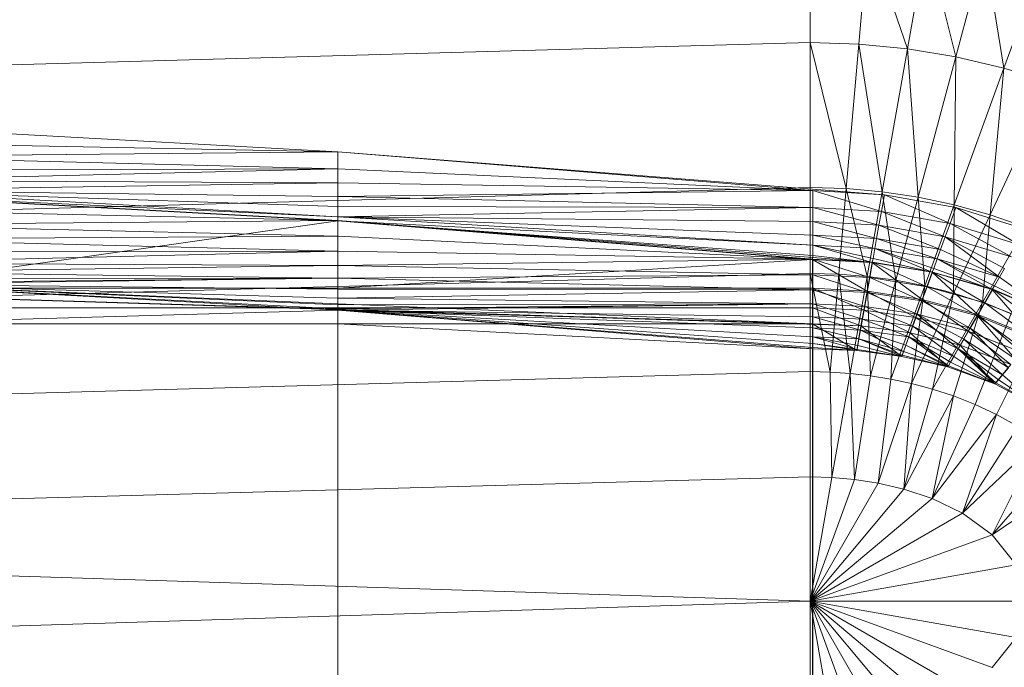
# Model space of a CAD drawing. Header units: metres. Extents: x 391.1 to 427.5, y 12.7 to 28.4.
# Tile 77 of 151: x 407.872 to 408.111, y 26.295 to 26.452. Entities that reach past the tile are written whole.
import ezdxf

# ---------------------------------------------------------------- set-up
doc = ezdxf.new("R2010")
doc.units = ezdxf.units.M
for name, color, linetype, lineweight in [('A-DETL-____-MBND', 7, 'Continuous', 18), ('A-DETL-GENF-OTLN', 7, 'Continuous', 18), ('A-GENM-____-OTLN', 7, 'Continuous', 18)]:
    doc.layers.add(name, color=color, linetype=linetype, lineweight=lineweight)

# ---------------------------------------------------------------- blocks, each defined once
blk = doc.blocks.new('Family - LONDR55-XX_ZZ-ARQ-CAA-M3D-Londres55-154724-04_ENLLUMENAT_P1')
at = {"layer": 'A-DETL-____-MBND', "color": 253, "true_color": 0xaaaaaa}
for p, q in [((0.08204, 0.7262), (0.06796, 0.21652)), ((0.11707, 0.7262), (0.10299, 0.21652)), ((0.12032, 0.7256), (0.13594, 0.21593)), ((0.12032, 0.7256), (0.13594, 0.21593)), ((0.12032, 0.7256), (0.13646, 0.2042)), ((0.13782, 0.7262), (0.12375, 0.21652)), ((0.16159, 0.7262), (0.14752, 0.21652)), ((0.18701, 0.7262), (0.17293, 0.21652)), ((0.18701, 0.7262), (0.20299, 0.21652)), ((0.21897, 0.7262), (0.20299, 0.21652)), ((0.08802, 0.44565), (0.09437, 0.33076)), ((0.09212, 0.44566), (0.09437, 0.33076)), ((0.09212, 0.44566), (0.09437, 0.33076)), ((0.09554, 0.44566), (0.09437, 0.33076)), ((0.09437, 0.33076), (0.09554, 0.44566)), ((0.09554, 0.44566), (0.09846, 0.33077)), ((0.09554, 0.44566), (0.09846, 0.33077)), ((0.09882, 0.44566), (0.09846, 0.33077)), ((0.09846, 0.33077), (0.09882, 0.44566)), ((0.09846, 0.33077), (0.10126, 0.44566)), ((0.09846, 0.33077), (0.10126, 0.44566)), ((0.10126, 0.44566), (0.10188, 0.33077)), ((0.10126, 0.44566), (0.10188, 0.33077)), ((0.10371, 0.44566), (0.10188, 0.33077)), ((0.10188, 0.33077), (0.10371, 0.44566)), ((0.10371, 0.44566), (0.10516, 0.33077)), ((0.10371, 0.44566), (0.11005, 0.33077)), ((0.10371, 0.44566), (0.1076, 0.33077)), ((0.10371, 0.44566), (0.10516, 0.33077)), ((0.10371, 0.44566), (0.11005, 0.33077)), ((0.10371, 0.44566), (0.1076, 0.33077)), ((0.10461, 0.44571), (0.11096, 0.33082)), ((0.10471, 0.44572), (0.11005, 0.33077)), ((0.10471, 0.44572), (0.11105, 0.33082)), ((0.10471, 0.44572), (0.11005, 0.33077)), ((0.10471, 0.44572), (0.11105, 0.33082)), ((0.10839, 0.44571), (0.11096, 0.33082)), ((0.10839, 0.44571), (0.11096, 0.33082)), ((0.11204, 0.44571), (0.11096, 0.33082)), ((0.11096, 0.33082), (0.11204, 0.44571)), ((0.12737, 0.44571), (0.11105, 0.33082)), ((0.11105, 0.33082), (0.12737, 0.44571)), ((0.11204, 0.44571), (0.11473, 0.33082)), ((0.11204, 0.44571), (0.11473, 0.33082)), ((0.11547, 0.44571), (0.11473, 0.33082)), ((0.11473, 0.33082), (0.11547, 0.44571)), ((0.11547, 0.44571), (0.11839, 0.33082)), ((0.11547, 0.44571), (0.11839, 0.33082)), ((0.11858, 0.44571), (0.11839, 0.33082)), ((0.11839, 0.33082), (0.11858, 0.44571)), ((0.11839, 0.33082), (0.12125, 0.44571)), ((0.11839, 0.33082), (0.12125, 0.44571)), ((0.12125, 0.44571), (0.12182, 0.33082)), ((0.12125, 0.44571), (0.12182, 0.33082)), ((0.12343, 0.44571), (0.12182, 0.33082)), ((0.12182, 0.33082), (0.12343, 0.44571)), ((0.12343, 0.44571), (0.12492, 0.33082)), ((0.12343, 0.44571), (0.12492, 0.33082)), ((0.12503, 0.44571), (0.12492, 0.33082)), ((0.12492, 0.33082), (0.12503, 0.44571)), ((0.12492, 0.33082), (0.12601, 0.44571)), ((0.12492, 0.33082), (0.12601, 0.44571)), ((0.12492, 0.33082), (0.12632, 0.44571)), ((0.12492, 0.33082), (0.12632, 0.44571)), ((0.12632, 0.44571), (0.13266, 0.33082)), ((0.12632, 0.44571), (0.1276, 0.33082)), ((0.12632, 0.44571), (0.12977, 0.33082)), ((0.12632, 0.44571), (0.1276, 0.33082)), ((0.12632, 0.44571), (0.13137, 0.33082)), ((0.12632, 0.44571), (0.12977, 0.33082)), ((0.12632, 0.44571), (0.13235, 0.33082)), ((0.12632, 0.44571), (0.13137, 0.33082)), ((0.12632, 0.44571), (0.13266, 0.33082)), ((0.12632, 0.44571), (0.13235, 0.33082)), ((0.12632, 0.44571), (0.13594, 0.21593)), ((0.12632, 0.44571), (0.13266, 0.33082)), ((0.12632, 0.44571), (0.13594, 0.21593)), ((0.12632, 0.44571), (0.13266, 0.33082)), ((0.12737, 0.44571), (0.12737, 0.33082)), ((0.12737, 0.44571), (0.12737, 0.33082)), ((0.13205, 0.44571), (0.13205, 0.33082)), ((0.13205, 0.44571), (0.13205, 0.33082)), ((0.13594, 0.44571), (0.13266, 0.33082)), ((0.13594, 0.44571), (0.13266, 0.33082)), ((0.13594, 0.44571), (0.13594, 0.33082)), ((0.13594, 0.44571), (0.13594, 0.33082)), ((0.13594, 0.33082), (0.13594, 0.44571)), ((0.13594, 0.44571), (0.13594, 0.33082)), ((0.09437, 0.33076), (0.09846, 0.33077)), ((0.09437, 0.33076), (0.09846, 0.33077)), ((0.09437, 0.33076), (0.10371, 0.21587)), ((0.09437, 0.33076), (0.10371, 0.21587)), ((0.09437, 0.33076), (0.10473, 0.19854)), ((0.09846, 0.33077), (0.10371, 0.21587)), ((0.09846, 0.33077), (0.10188, 0.33077)), ((0.09846, 0.33077), (0.10188, 0.33077)), ((0.09846, 0.33077), (0.10371, 0.21587)), ((0.10188, 0.33077), (0.10371, 0.21587)), ((0.10188, 0.33077), (0.10516, 0.33077)), ((0.10188, 0.33077), (0.10516, 0.33077)), ((0.10188, 0.33077), (0.10371, 0.21587)), ((0.10516, 0.33077), (0.10371, 0.21587)), ((0.10371, 0.21587), (0.10516, 0.33077)), ((0.1076, 0.33077), (0.10516, 0.33077)), ((0.10516, 0.33077), (0.10781, 0.21587)), ((0.10516, 0.33077), (0.1076, 0.33077)), ((0.10516, 0.33077), (0.10781, 0.21587)), ((0.11005, 0.33077), (0.1076, 0.33077)), ((0.1076, 0.33077), (0.10781, 0.21587)), ((0.1076, 0.33077), (0.11005, 0.33077)), ((0.1076, 0.33077), (0.10781, 0.21587)), ((0.11005, 0.33077), (0.10781, 0.21587)), ((0.10781, 0.21587), (0.11005, 0.33077)), ((0.11105, 0.33082), (0.11005, 0.33077)), ((0.11005, 0.33077), (0.11105, 0.33082)), ((0.11005, 0.33077), (0.11123, 0.21587)), ((0.11005, 0.33077), (0.11694, 0.21587)), ((0.11005, 0.33077), (0.11451, 0.21587)), ((0.11005, 0.33077), (0.11123, 0.21587)), ((0.11005, 0.33077), (0.11694, 0.21587)), ((0.11005, 0.33077), (0.11451, 0.21587)), ((0.11096, 0.33082), (0.11473, 0.33082)), ((0.11096, 0.33082), (0.11473, 0.33082)), ((0.11096, 0.33082), (0.1203, 0.21587)), ((0.11096, 0.33082), (0.1203, 0.21587)), ((0.11096, 0.33082), (0.12107, 0.20142)), ((0.11105, 0.33082), (0.11694, 0.21587)), ((0.11105, 0.33082), (0.1194, 0.21587)), ((0.11105, 0.33082), (0.11694, 0.21587)), ((0.11105, 0.33082), (0.12039, 0.21593)), ((0.11105, 0.33082), (0.1194, 0.21587)), ((0.11105, 0.33082), (0.12737, 0.33082)), ((0.11105, 0.33082), (0.12039, 0.21593)), ((0.11105, 0.33082), (0.12737, 0.33082)), ((0.11473, 0.33082), (0.1203, 0.21587)), ((0.11473, 0.33082), (0.11839, 0.33082)), ((0.11473, 0.33082), (0.11839, 0.33082)), ((0.11473, 0.33082), (0.1203, 0.21587)), ((0.11839, 0.33082), (0.1203, 0.21587)), ((0.11839, 0.33082), (0.12182, 0.33082)), ((0.11839, 0.33082), (0.1203, 0.21587)), ((0.11839, 0.33082), (0.12182, 0.33082)), ((0.12182, 0.33082), (0.1203, 0.21587)), ((0.1203, 0.21587), (0.12182, 0.33082)), ((0.12737, 0.33082), (0.12039, 0.21593)), ((0.12039, 0.21593), (0.12737, 0.33082)), ((0.12182, 0.33082), (0.12407, 0.21587)), ((0.12182, 0.33082), (0.12492, 0.33082)), ((0.12182, 0.33082), (0.12492, 0.33082)), ((0.12182, 0.33082), (0.12407, 0.21587)), ((0.12492, 0.33082), (0.12407, 0.21587)), ((0.12407, 0.21587), (0.12492, 0.33082)), ((0.12492, 0.33082), (0.12773, 0.21587)), ((0.12492, 0.33082), (0.1276, 0.33082)), ((0.12492, 0.33082), (0.1276, 0.33082)), ((0.12492, 0.33082), (0.12773, 0.21587)), ((0.12737, 0.33082), (0.12737, 0.21593)), ((0.12737, 0.33082), (0.13205, 0.33082)), ((0.12737, 0.33082), (0.13205, 0.33082)), ((0.12737, 0.33082), (0.12737, 0.21593)), ((0.1276, 0.33082), (0.12773, 0.21587)), ((0.12977, 0.33082), (0.1276, 0.33082)), ((0.1276, 0.33082), (0.12977, 0.33082)), ((0.1276, 0.33082), (0.12773, 0.21587)), ((0.12977, 0.33082), (0.12773, 0.21587)), ((0.12773, 0.21587), (0.12977, 0.33082)), ((0.13137, 0.33082), (0.12977, 0.33082)), ((0.12977, 0.33082), (0.13116, 0.21587)), ((0.12977, 0.33082), (0.13137, 0.33082)), ((0.12977, 0.33082), (0.13116, 0.21587)), ((0.13137, 0.33082), (0.13116, 0.21587)), ((0.13116, 0.21587), (0.13137, 0.33082)), ((0.13116, 0.21587), (0.13235, 0.33082)), ((0.13116, 0.21587), (0.13235, 0.33082)), ((0.13116, 0.21587), (0.13266, 0.33082)), ((0.13116, 0.21587), (0.13266, 0.33082)), ((0.13235, 0.33082), (0.13137, 0.33082)), ((0.13137, 0.33082), (0.13235, 0.33082)), ((0.13205, 0.33082), (0.13205, 0.21593)), ((0.13594, 0.33082), (0.13205, 0.33082)), ((0.13205, 0.33082), (0.13205, 0.21593)), ((0.13205, 0.33082), (0.13594, 0.33082)), ((0.13266, 0.33082), (0.13235, 0.33082)), ((0.13235, 0.33082), (0.13266, 0.33082)), ((0.13266, 0.33082), (0.142, 0.21587)), ((0.13594, 0.33082), (0.13266, 0.33082)), ((0.13266, 0.33082), (0.142, 0.21587)), ((0.13266, 0.33082), (0.13426, 0.21587)), ((0.13266, 0.33082), (0.13694, 0.21587)), ((0.13266, 0.33082), (0.13426, 0.21587)), ((0.13266, 0.33082), (0.13911, 0.21587)), ((0.13266, 0.33082), (0.13694, 0.21587)), ((0.13266, 0.33082), (0.14071, 0.21587)), ((0.13266, 0.33082), (0.13911, 0.21587)), ((0.13266, 0.33082), (0.14169, 0.21587)), ((0.13266, 0.33082), (0.14071, 0.21587)), ((0.13266, 0.33082), (0.142, 0.21587)), ((0.13266, 0.33082), (0.14169, 0.21587)), ((0.13266, 0.33082), (0.13594, 0.21593)), ((0.13266, 0.33082), (0.13594, 0.21593)), ((0.13594, 0.33082), (0.142, 0.21587)), ((0.13594, 0.21593), (0.13594, 0.33082)), ((0.142, 0.21587), (0.13594, 0.33082)), ((0.13594, 0.33082), (0.13594, 0.21593)), ((0.13594, 0.33082), (0.27003, 0.33082)), ((0.13594, 0.33082), (0.142, 0.21587)), ((0.13594, 0.33082), (0.13594, 0.21593)), ((0.142, 0.21587), (0.13594, 0.33082)), ((0.13594, 0.33082), (0.27003, 0.33082)), ((0.13594, 0.21593), (0.13594, 0.33082)), ((0.13594, 0.33082), (0.27003, 0.33082)), ((0.13594, 0.33082), (0.13594, 0.21593)), ((0.13594, 0.33082), (0.27003, 0.33082)), ((0.06796, 0.21652), (0.04107, 0.21652)), ((0.06796, 0.21652), (0.06834, 0.20474)), ((0.06796, 0.21652), (0.10325, 0.20779)), ((0.10299, 0.21652), (0.06796, 0.21652)), ((0.10299, 0.21652), (0.10325, 0.20779)), ((0.12375, 0.21652), (0.10299, 0.21652)), ((0.10371, 0.21587), (0.10473, 0.19854)), ((0.10371, 0.21587), (0.10876, 0.19926)), ((0.10371, 0.21587), (0.10473, 0.19854)), ((0.10371, 0.21587), (0.10781, 0.21587)), ((0.10371, 0.21587), (0.10781, 0.21587)), ((0.10371, 0.21587), (0.10876, 0.19926)), ((0.10781, 0.21587), (0.10876, 0.19926)), ((0.10781, 0.21587), (0.11213, 0.19985)), ((0.10781, 0.21587), (0.10876, 0.19926)), ((0.10781, 0.21587), (0.11123, 0.21587)), ((0.10781, 0.21587), (0.11123, 0.21587)), ((0.10781, 0.21587), (0.11213, 0.19985)), ((0.11123, 0.21587), (0.11213, 0.19985)), ((0.11451, 0.21587), (0.11123, 0.21587)), ((0.11123, 0.21587), (0.11536, 0.20042)), ((0.11123, 0.21587), (0.11213, 0.19985)), ((0.11123, 0.21587), (0.11451, 0.21587)), ((0.11123, 0.21587), (0.11536, 0.20042)), ((0.11694, 0.21587), (0.11451, 0.21587)), ((0.11451, 0.21587), (0.11536, 0.20042)), ((0.11451, 0.21587), (0.11776, 0.20085)), ((0.11451, 0.21587), (0.11536, 0.20042)), ((0.11451, 0.21587), (0.11694, 0.21587)), ((0.11451, 0.21587), (0.11776, 0.20085)), ((0.1194, 0.21587), (0.11694, 0.21587)), ((0.11694, 0.21587), (0.11776, 0.20085)), ((0.11694, 0.21587), (0.12018, 0.20127)), ((0.11694, 0.21587), (0.11776, 0.20085)), ((0.11694, 0.21587), (0.1194, 0.21587)), ((0.11694, 0.21587), (0.12115, 0.2015)), ((0.11694, 0.21587), (0.12115, 0.2015)), ((0.11694, 0.21587), (0.12018, 0.20127)), ((0.12039, 0.21593), (0.1194, 0.21587)), ((0.1194, 0.21587), (0.12039, 0.21593)), ((0.1194, 0.21587), (0.12115, 0.2015)), ((0.1194, 0.21587), (0.12115, 0.2015)), ((0.1203, 0.21587), (0.12107, 0.20142)), ((0.1203, 0.21587), (0.12478, 0.20208)), ((0.1203, 0.21587), (0.12107, 0.20142)), ((0.1203, 0.21587), (0.12407, 0.21587)), ((0.1203, 0.21587), (0.12407, 0.21587)), ((0.1203, 0.21587), (0.12478, 0.20208)), ((0.12039, 0.21593), (0.12115, 0.2015)), ((0.12039, 0.21593), (0.12802, 0.20271)), ((0.12039, 0.21593), (0.12115, 0.2015)), ((0.12039, 0.21593), (0.12737, 0.21593)), ((0.12039, 0.21593), (0.12737, 0.21593)), ((0.12039, 0.21593), (0.12802, 0.20271)), ((0.12375, 0.21652), (0.12393, 0.2096)), ((0.12375, 0.21652), (0.14762, 0.21167)), ((0.14752, 0.21652), (0.12375, 0.21652)), ((0.12407, 0.21587), (0.12478, 0.20208)), ((0.12407, 0.21587), (0.12838, 0.20272)), ((0.12407, 0.21587), (0.12478, 0.20208)), ((0.12407, 0.21587), (0.12773, 0.21587)), ((0.12407, 0.21587), (0.12773, 0.21587)), ((0.12407, 0.21587), (0.12838, 0.20272)), ((0.12737, 0.21593), (0.12802, 0.20271)), ((0.12737, 0.21593), (0.13205, 0.21593)), ((0.12737, 0.21593), (0.13262, 0.20352)), ((0.12737, 0.21593), (0.12802, 0.20271)), ((0.12737, 0.21593), (0.13205, 0.21593)), ((0.12737, 0.21593), (0.13262, 0.20352)), ((0.12773, 0.21587), (0.12838, 0.20272)), ((0.12773, 0.21587), (0.13176, 0.20331)), ((0.12773, 0.21587), (0.12838, 0.20272)), ((0.12773, 0.21587), (0.13116, 0.21587)), ((0.12773, 0.21587), (0.13116, 0.21587)), ((0.12773, 0.21587), (0.13176, 0.20331)), ((0.13116, 0.21587), (0.13176, 0.20331)), ((0.13116, 0.21587), (0.13482, 0.20385)), ((0.13116, 0.21587), (0.13176, 0.20331)), ((0.13116, 0.21587), (0.13426, 0.21587)), ((0.13116, 0.21587), (0.13426, 0.21587)), ((0.13116, 0.21587), (0.13482, 0.20385)), ((0.13205, 0.21593), (0.13262, 0.20352)), ((0.13594, 0.21593), (0.13205, 0.21593)), ((0.13205, 0.21593), (0.13646, 0.2042)), ((0.13205, 0.21593), (0.13262, 0.20352)), ((0.13205, 0.21593), (0.13594, 0.21593)), ((0.13205, 0.21593), (0.13646, 0.2042)), ((0.13426, 0.21587), (0.13482, 0.20385)), ((0.13694, 0.21587), (0.13426, 0.21587)), ((0.13426, 0.21587), (0.13745, 0.20431)), ((0.13426, 0.21587), (0.13482, 0.20385)), ((0.13426, 0.21587), (0.13694, 0.21587)), ((0.13426, 0.21587), (0.13745, 0.20431)), ((0.142, 0.21587), (0.13594, 0.21593)), ((0.13594, 0.21593), (0.13646, 0.2042)), ((0.142, 0.21587), (0.13594, 0.21593)), ((0.13594, 0.21593), (0.14244, 0.20519)), ((0.13594, 0.21593), (0.13646, 0.2042)), ((0.13594, 0.21593), (0.142, 0.21587)), ((0.13594, 0.21593), (0.14244, 0.20519)), ((0.13594, 0.21593), (0.13646, 0.2042)), ((0.27003, 0.21593), (0.13594, 0.21593)), ((0.13594, 0.21593), (0.27003, 0.21593)), ((0.13594, 0.21593), (0.13646, 0.2042)), ((0.13911, 0.21587), (0.13694, 0.21587)), ((0.13694, 0.21587), (0.13745, 0.20431)), ((0.13694, 0.21587), (0.13959, 0.20469)), ((0.13694, 0.21587), (0.13745, 0.20431)), ((0.13694, 0.21587), (0.13911, 0.21587)), ((0.13694, 0.21587), (0.13959, 0.20469)), ((0.14071, 0.21587), (0.13911, 0.21587)), ((0.13911, 0.21587), (0.13959, 0.20469)), ((0.13911, 0.21587), (0.14117, 0.20497)), ((0.13911, 0.21587), (0.13959, 0.20469)), ((0.13911, 0.21587), (0.14071, 0.21587)), ((0.13911, 0.21587), (0.14213, 0.20514)), ((0.13911, 0.21587), (0.14213, 0.20514)), ((0.13911, 0.21587), (0.14117, 0.20497)), ((0.14169, 0.21587), (0.14071, 0.21587)), ((0.14071, 0.21587), (0.14213, 0.20514)), ((0.14071, 0.21587), (0.14169, 0.21587)), ((0.14071, 0.21587), (0.14244, 0.20519)), ((0.14071, 0.21587), (0.14244, 0.20519)), ((0.14071, 0.21587), (0.14213, 0.20514)), ((0.142, 0.21587), (0.14169, 0.21587)), ((0.14169, 0.21587), (0.14244, 0.20519)), ((0.14169, 0.21587), (0.142, 0.21587)), ((0.14169, 0.21587), (0.14244, 0.20519)), ((0.142, 0.21587), (0.14244, 0.20519)), ((0.142, 0.21587), (0.14244, 0.20519)), ((0.142, 0.21587), (0.26396, 0.21587)), ((0.142, 0.21587), (0.14244, 0.20519)), ((0.142, 0.21587), (0.14244, 0.20519)), ((0.142, 0.21587), (0.26396, 0.21587)), ((0.14752, 0.21652), (0.14762, 0.21167)), ((0.14752, 0.21652), (0.17293, 0.21652)), ((0.17293, 0.21652), (0.17309, 0.21124)), ((0.17293, 0.21652), (0.20299, 0.21652)), ((0.20299, 0.21652), (0.17309, 0.21124)), ((0.20299, 0.21652), (0.17357, 0.20581)), ((0.20299, 0.21652), (0.17447, 0.20005)), ((0.20299, 0.21652), (0.17593, 0.19381)), ((0.20299, 0.21652), (0.17822, 0.18699)), ((0.20299, 0.21652), (0.18172, 0.17968)), ((0.20299, 0.21652), (0.18695, 0.17244)), ((0.20299, 0.21652), (0.1942, 0.16667)), ((0.20299, 0.21652), (0.20299, 0.16439)), ((0.20299, 0.21652), (0.21178, 0.16667)), ((0.20299, 0.21652), (0.21904, 0.17244)), ((0.23305, 0.21652), (0.20299, 0.21652)), ((0.20299, 0.21652), (0.22426, 0.17968)), ((0.20299, 0.21652), (0.22776, 0.18699)), ((0.20299, 0.21652), (0.23005, 0.19381)), ((0.20299, 0.21652), (0.23151, 0.20005)), ((0.20299, 0.21652), (0.23241, 0.20581)), ((0.20299, 0.21652), (0.2329, 0.21124)), ((0.14762, 0.21167), (0.12393, 0.2096)), ((0.14762, 0.21167), (0.14795, 0.20681)), ((0.14762, 0.21167), (0.17309, 0.21124)), ((0.17309, 0.21124), (0.14795, 0.20681)), ((0.17309, 0.21124), (0.17357, 0.20581)), ((0.10325, 0.20779), (0.06834, 0.20474)), ((0.12393, 0.2096), (0.10325, 0.20779)), ((0.10325, 0.20779), (0.10402, 0.19907)), ((0.10325, 0.20779), (0.12449, 0.20268)), ((0.12393, 0.2096), (0.12449, 0.20268)), ((0.12393, 0.2096), (0.14795, 0.20681)), ((0.14795, 0.20681), (0.12449, 0.20268)), ((0.14244, 0.20519), (0.13646, 0.2042)), ((0.13646, 0.2042), (0.14244, 0.20519)), ((0.14117, 0.20497), (0.13959, 0.20469)), ((0.13959, 0.20469), (0.14117, 0.20497)), ((0.14213, 0.20514), (0.14117, 0.20497)), ((0.14117, 0.20497), (0.14213, 0.20514)), ((0.14117, 0.20497), (0.14382, 0.19434)), ((0.14117, 0.20497), (0.14382, 0.19434)), ((0.14244, 0.20519), (0.14213, 0.20514)), ((0.14213, 0.20514), (0.14244, 0.20519)), ((0.14213, 0.20514), (0.14382, 0.19434)), ((0.14213, 0.20514), (0.14382, 0.19434)), ((0.14382, 0.19434), (0.14244, 0.20519)), ((0.14244, 0.20519), (0.14382, 0.19434)), ((0.14244, 0.20519), (0.14382, 0.19434)), ((0.14244, 0.20519), (0.14382, 0.19434)), ((0.14795, 0.20681), (0.14851, 0.20192)), ((0.14795, 0.20681), (0.17357, 0.20581)), ((0.17357, 0.20581), (0.14851, 0.20192)), ((0.17357, 0.20581), (0.17447, 0.20005)), ((0.06834, 0.20474), (0.04155, 0.20239)), ((0.06834, 0.20474), (0.06948, 0.19298)), ((0.06834, 0.20474), (0.10402, 0.19907)), ((0.12449, 0.20268), (0.10402, 0.19907)), ((0.12802, 0.20271), (0.12115, 0.2015)), ((0.12115, 0.2015), (0.12802, 0.20271)), ((0.12449, 0.20268), (0.12543, 0.19574)), ((0.12449, 0.20268), (0.14851, 0.20192)), ((0.12838, 0.20272), (0.12478, 0.20208)), ((0.12478, 0.20208), (0.12838, 0.20272)), ((0.13262, 0.20352), (0.12802, 0.20271)), ((0.12802, 0.20271), (0.13262, 0.20352)), ((0.12802, 0.20271), (0.13006, 0.18939)), ((0.12802, 0.20271), (0.13445, 0.19099)), ((0.12802, 0.20271), (0.13006, 0.18939)), ((0.12802, 0.20271), (0.13445, 0.19099)), ((0.13176, 0.20331), (0.12838, 0.20272)), ((0.12838, 0.20272), (0.13176, 0.20331)), ((0.12838, 0.20272), (0.13041, 0.18945)), ((0.12838, 0.20272), (0.13363, 0.19063)), ((0.12838, 0.20272), (0.13041, 0.18945)), ((0.12838, 0.20272), (0.13363, 0.19063)), ((0.13482, 0.20385), (0.13176, 0.20331)), ((0.13176, 0.20331), (0.13482, 0.20385)), ((0.13176, 0.20331), (0.13363, 0.19063)), ((0.13176, 0.20331), (0.13655, 0.19169)), ((0.13176, 0.20331), (0.13363, 0.19063)), ((0.13176, 0.20331), (0.13655, 0.19169)), ((0.13646, 0.2042), (0.13262, 0.20352)), ((0.13262, 0.20352), (0.13646, 0.2042)), ((0.13262, 0.20352), (0.13445, 0.19099)), ((0.13262, 0.20352), (0.1381, 0.19232)), ((0.13262, 0.20352), (0.13445, 0.19099)), ((0.13262, 0.20352), (0.1381, 0.19232)), ((0.13745, 0.20431), (0.13482, 0.20385)), ((0.13482, 0.20385), (0.13745, 0.20431)), ((0.13482, 0.20385), (0.13655, 0.19169)), ((0.13482, 0.20385), (0.13906, 0.1926)), ((0.13482, 0.20385), (0.13655, 0.19169)), ((0.13482, 0.20385), (0.13906, 0.1926)), ((0.13646, 0.2042), (0.14382, 0.19434)), ((0.13646, 0.2042), (0.1381, 0.19232)), ((0.13646, 0.2042), (0.14382, 0.19434)), ((0.13646, 0.2042), (0.1381, 0.19232)), ((0.13646, 0.2042), (0.1381, 0.19232)), ((0.13959, 0.20469), (0.13745, 0.20431)), ((0.13745, 0.20431), (0.13959, 0.20469)), ((0.13745, 0.20431), (0.13906, 0.1926)), ((0.13745, 0.20431), (0.1411, 0.19335)), ((0.13745, 0.20431), (0.13906, 0.1926)), ((0.13745, 0.20431), (0.14261, 0.19389)), ((0.13745, 0.20431), (0.14261, 0.19389)), ((0.13745, 0.20431), (0.1411, 0.19335)), ((0.13959, 0.20469), (0.14261, 0.19389)), ((0.13959, 0.20469), (0.14382, 0.19434)), ((0.13959, 0.20469), (0.14353, 0.19423)), ((0.13959, 0.20469), (0.14261, 0.19389)), ((0.13959, 0.20469), (0.14382, 0.19434)), ((0.13959, 0.20469), (0.14353, 0.19423)), ((0.04155, 0.20239), (0.06948, 0.19298)), ((0.11536, 0.20042), (0.11213, 0.19985)), ((0.11213, 0.19985), (0.11536, 0.20042)), ((0.11776, 0.20085), (0.11536, 0.20042)), ((0.11536, 0.20042), (0.11776, 0.20085)), ((0.11536, 0.20042), (0.11798, 0.18494)), ((0.11536, 0.20042), (0.12027, 0.18577)), ((0.11536, 0.20042), (0.12027, 0.18577)), ((0.11536, 0.20042), (0.11798, 0.18494)), ((0.12018, 0.20127), (0.11776, 0.20085)), ((0.11776, 0.20085), (0.12018, 0.20127)), ((0.11776, 0.20085), (0.12027, 0.18577)), ((0.11776, 0.20085), (0.1235, 0.187)), ((0.11776, 0.20085), (0.12258, 0.18661)), ((0.11776, 0.20085), (0.12027, 0.18577)), ((0.11776, 0.20085), (0.1235, 0.187)), ((0.11776, 0.20085), (0.12258, 0.18661)), ((0.12115, 0.2015), (0.12018, 0.20127)), ((0.12018, 0.20127), (0.12115, 0.2015)), ((0.12018, 0.20127), (0.1235, 0.187)), ((0.12018, 0.20127), (0.1235, 0.187)), ((0.12478, 0.20208), (0.12107, 0.20142)), ((0.12107, 0.20142), (0.12478, 0.20208)), ((0.12107, 0.20142), (0.12697, 0.1882)), ((0.12107, 0.20142), (0.12343, 0.18691)), ((0.12107, 0.20142), (0.12697, 0.1882)), ((0.12115, 0.2015), (0.1235, 0.187)), ((0.12115, 0.2015), (0.13006, 0.18939)), ((0.12115, 0.2015), (0.1235, 0.187)), ((0.12115, 0.2015), (0.13006, 0.18939)), ((0.12478, 0.20208), (0.12697, 0.1882)), ((0.12478, 0.20208), (0.13041, 0.18945)), ((0.12478, 0.20208), (0.12697, 0.1882)), ((0.12478, 0.20208), (0.13041, 0.18945)), ((0.14851, 0.20192), (0.12543, 0.19574)), ((0.14851, 0.20192), (0.14931, 0.19698)), ((0.10402, 0.19907), (0.06948, 0.19298)), ((0.10402, 0.19907), (0.10532, 0.19035)), ((0.10402, 0.19907), (0.12543, 0.19574)), ((0.10876, 0.19926), (0.10473, 0.19854)), ((0.10473, 0.19854), (0.10876, 0.19926)), ((0.10473, 0.19854), (0.11169, 0.18265)), ((0.10473, 0.19854), (0.10784, 0.18124)), ((0.10473, 0.19854), (0.11169, 0.18265)), ((0.11213, 0.19985), (0.10876, 0.19926)), ((0.10876, 0.19926), (0.11213, 0.19985)), ((0.10876, 0.19926), (0.11169, 0.18265)), ((0.10876, 0.19926), (0.1149, 0.18381)), ((0.10876, 0.19926), (0.11169, 0.18265)), ((0.10876, 0.19926), (0.1149, 0.18381)), ((0.11213, 0.19985), (0.1149, 0.18381)), ((0.11213, 0.19985), (0.11798, 0.18494)), ((0.11213, 0.19985), (0.1149, 0.18381)), ((0.11213, 0.19985), (0.11798, 0.18494)), ((0.14931, 0.19698), (0.17447, 0.20005)), ((0.17447, 0.20005), (0.15037, 0.19198)), ((0.17447, 0.20005), (0.17593, 0.19381)), ((0.12543, 0.19574), (0.10532, 0.19035)), ((0.12543, 0.19574), (0.14931, 0.19698)), ((0.12543, 0.19574), (0.12677, 0.18878)), ((0.14931, 0.19698), (0.12677, 0.18878)), ((0.14931, 0.19698), (0.15037, 0.19198)), ((0.06948, 0.19298), (0.04299, 0.1883)), ((0.06948, 0.19298), (0.0714, 0.18126)), ((0.06948, 0.19298), (0.10532, 0.19035)), ((0.14382, 0.19434), (0.1381, 0.19232)), ((0.1381, 0.19232), (0.14382, 0.19434)), ((0.1411, 0.19335), (0.13906, 0.1926)), ((0.13906, 0.1926), (0.1411, 0.19335)), ((0.14261, 0.19389), (0.1411, 0.19335)), ((0.1411, 0.19335), (0.14261, 0.19389)), ((0.1411, 0.19335), (0.14611, 0.18303)), ((0.1411, 0.19335), (0.14638, 0.18319)), ((0.1411, 0.19335), (0.14638, 0.18319)), ((0.1411, 0.19335), (0.14611, 0.18303)), ((0.14353, 0.19423), (0.14261, 0.19389)), ((0.14261, 0.19389), (0.14353, 0.19423)), ((0.14261, 0.19389), (0.14638, 0.18319)), ((0.14261, 0.19389), (0.14638, 0.18319)), ((0.14382, 0.19434), (0.14353, 0.19423)), ((0.14353, 0.19423), (0.14382, 0.19434)), ((0.14353, 0.19423), (0.14638, 0.18319)), ((0.14353, 0.19423), (0.14638, 0.18319)), ((0.14638, 0.18319), (0.14382, 0.19434)), ((0.14382, 0.19434), (0.14638, 0.18319)), ((0.14382, 0.19434), (0.14638, 0.18319)), ((0.14382, 0.19434), (0.14638, 0.18319)), ((0.15037, 0.19198), (0.17593, 0.19381)), ((0.17593, 0.19381), (0.15172, 0.18692)), ((0.17593, 0.19381), (0.15339, 0.18179)), ((0.17593, 0.19381), (0.17822, 0.18699)), ((0.12677, 0.18878), (0.15037, 0.19198)), ((0.15037, 0.19198), (0.12854, 0.1818)), ((0.13445, 0.19099), (0.13006, 0.18939)), ((0.13006, 0.18939), (0.13445, 0.19099)), ((0.13363, 0.19063), (0.13041, 0.18945)), ((0.13041, 0.18945), (0.13363, 0.19063)), ((0.13655, 0.19169), (0.13363, 0.19063)), ((0.13363, 0.19063), (0.13655, 0.19169)), ((0.13363, 0.19063), (0.13699, 0.17777)), ((0.13363, 0.19063), (0.14199, 0.18066)), ((0.13363, 0.19063), (0.13967, 0.17932)), ((0.13363, 0.19063), (0.13699, 0.17777)), ((0.13363, 0.19063), (0.14199, 0.18066)), ((0.13363, 0.19063), (0.13967, 0.17932)), ((0.1381, 0.19232), (0.13445, 0.19099)), ((0.13445, 0.19099), (0.1381, 0.19232)), ((0.13445, 0.19099), (0.13773, 0.17826)), ((0.13445, 0.19099), (0.1411, 0.18021)), ((0.13445, 0.19099), (0.13773, 0.17826)), ((0.13445, 0.19099), (0.1411, 0.18021)), ((0.13906, 0.1926), (0.13655, 0.19169)), ((0.13655, 0.19169), (0.13906, 0.1926)), ((0.13655, 0.19169), (0.14199, 0.18066)), ((0.13655, 0.19169), (0.14387, 0.18174)), ((0.13655, 0.19169), (0.14387, 0.18174)), ((0.13655, 0.19169), (0.14199, 0.18066)), ((0.1381, 0.19232), (0.14638, 0.18319)), ((0.1381, 0.19232), (0.1411, 0.18021)), ((0.1381, 0.19232), (0.14638, 0.18319)), ((0.1381, 0.19232), (0.1411, 0.18021)), ((0.1381, 0.19232), (0.1411, 0.18021)), ((0.13906, 0.1926), (0.14387, 0.18174)), ((0.13906, 0.1926), (0.14611, 0.18303)), ((0.13906, 0.1926), (0.14526, 0.18254)), ((0.13906, 0.1926), (0.14387, 0.18174)), ((0.13906, 0.1926), (0.14611, 0.18303)), ((0.13906, 0.1926), (0.14526, 0.18254)), ((0.15037, 0.19198), (0.15172, 0.18692)), ((0.04299, 0.1883), (0.0714, 0.18126)), ((0.10532, 0.19035), (0.0714, 0.18126)), ((0.10532, 0.19035), (0.10716, 0.18164)), ((0.10532, 0.19035), (0.12677, 0.18878)), ((0.12677, 0.18878), (0.10716, 0.18164)), ((0.12697, 0.1882), (0.12343, 0.18691)), ((0.12343, 0.18691), (0.12697, 0.1882)), ((0.13006, 0.18939), (0.1235, 0.187)), ((0.1235, 0.187), (0.13006, 0.18939)), ((0.12677, 0.18878), (0.12854, 0.1818)), ((0.13041, 0.18945), (0.12697, 0.1882)), ((0.12697, 0.1882), (0.13041, 0.18945)), ((0.12697, 0.1882), (0.13085, 0.17422)), ((0.12697, 0.1882), (0.13402, 0.17605)), ((0.12697, 0.1882), (0.13402, 0.17605)), ((0.12697, 0.1882), (0.13085, 0.17422)), ((0.13006, 0.18939), (0.13368, 0.17592)), ((0.13006, 0.18939), (0.13773, 0.17826)), ((0.13006, 0.18939), (0.13368, 0.17592)), ((0.13006, 0.18939), (0.13773, 0.17826)), ((0.13041, 0.18945), (0.13402, 0.17605)), ((0.13041, 0.18945), (0.13699, 0.17777)), ((0.13041, 0.18945), (0.13699, 0.17777)), ((0.13041, 0.18945), (0.13402, 0.17605)), ((0.12258, 0.18661), (0.12027, 0.18577)), ((0.12027, 0.18577), (0.12258, 0.18661)), ((0.1235, 0.187), (0.12258, 0.18661)), ((0.12258, 0.18661), (0.1235, 0.187)), ((0.12258, 0.18661), (0.12764, 0.17243)), ((0.12258, 0.18661), (0.12764, 0.17243)), ((0.12343, 0.18691), (0.13085, 0.17422)), ((0.12343, 0.18691), (0.13085, 0.17422)), ((0.12343, 0.18691), (0.12758, 0.17234)), ((0.1235, 0.187), (0.12764, 0.17243)), ((0.1235, 0.187), (0.13368, 0.17592)), ((0.1235, 0.187), (0.12764, 0.17243)), ((0.1235, 0.187), (0.13368, 0.17592)), ((0.12854, 0.1818), (0.15172, 0.18692)), ((0.15172, 0.18692), (0.13077, 0.17482)), ((0.15172, 0.18692), (0.15339, 0.18179)), ((0.15339, 0.18179), (0.17822, 0.18699)), ((0.17822, 0.18699), (0.15543, 0.17661)), ((0.17822, 0.18699), (0.15787, 0.1714)), ((0.17822, 0.18699), (0.18172, 0.17968)), ((0.1149, 0.18381), (0.11169, 0.18265)), ((0.11169, 0.18265), (0.1149, 0.18381)), ((0.11798, 0.18494), (0.1149, 0.18381)), ((0.1149, 0.18381), (0.11798, 0.18494)), ((0.1149, 0.18381), (0.11972, 0.1678)), ((0.1149, 0.18381), (0.12467, 0.17066)), ((0.1149, 0.18381), (0.12256, 0.16944)), ((0.1149, 0.18381), (0.11972, 0.1678)), ((0.1149, 0.18381), (0.12467, 0.17066)), ((0.1149, 0.18381), (0.12256, 0.16944)), ((0.12027, 0.18577), (0.11798, 0.18494)), ((0.11798, 0.18494), (0.12027, 0.18577)), ((0.11798, 0.18494), (0.12467, 0.17066)), ((0.11798, 0.18494), (0.12467, 0.17066)), ((0.12027, 0.18577), (0.12467, 0.17066)), ((0.12027, 0.18577), (0.12764, 0.17243)), ((0.12027, 0.18577), (0.1268, 0.17189)), ((0.12027, 0.18577), (0.12467, 0.17066)), ((0.12027, 0.18577), (0.12764, 0.17243)), ((0.12027, 0.18577), (0.1268, 0.17189)), ((0.0714, 0.18126), (0.04539, 0.17429)), ((0.0714, 0.18126), (0.10716, 0.18164)), ((0.0714, 0.18126), (0.07412, 0.16961)), ((0.10716, 0.18164), (0.07412, 0.16961)), ((0.10716, 0.18164), (0.12854, 0.1818)), ((0.10716, 0.18164), (0.10958, 0.17296)), ((0.11169, 0.18265), (0.10784, 0.18124)), ((0.10784, 0.18124), (0.11169, 0.18265)), ((0.10784, 0.18124), (0.11676, 0.16609)), ((0.10784, 0.18124), (0.11676, 0.16609)), ((0.10784, 0.18124), (0.11322, 0.16404)), ((0.12854, 0.1818), (0.10958, 0.17296)), ((0.11169, 0.18265), (0.11676, 0.16609)), ((0.11169, 0.18265), (0.11972, 0.1678)), ((0.11169, 0.18265), (0.11972, 0.1678)), ((0.11169, 0.18265), (0.11676, 0.16609)), ((0.12854, 0.1818), (0.13077, 0.17482)), ((0.13077, 0.17482), (0.15339, 0.18179)), ((0.14638, 0.18319), (0.1411, 0.18021)), ((0.1411, 0.18021), (0.14638, 0.18319)), ((0.14387, 0.18174), (0.14199, 0.18066)), ((0.14199, 0.18066), (0.14387, 0.18174)), ((0.14526, 0.18254), (0.14387, 0.18174)), ((0.14387, 0.18174), (0.14526, 0.18254)), ((0.14387, 0.18174), (0.15046, 0.1718)), ((0.14387, 0.18174), (0.15046, 0.1718)), ((0.14611, 0.18303), (0.14526, 0.18254)), ((0.14526, 0.18254), (0.14611, 0.18303)), ((0.14526, 0.18254), (0.15046, 0.1718)), ((0.14526, 0.18254), (0.15046, 0.1718)), ((0.14638, 0.18319), (0.14611, 0.18303)), ((0.14611, 0.18303), (0.14638, 0.18319)), ((0.14611, 0.18303), (0.15046, 0.1718)), ((0.14611, 0.18303), (0.15046, 0.1718)), ((0.15046, 0.1718), (0.14638, 0.18319)), ((0.14638, 0.18319), (0.15046, 0.1718)), ((0.14638, 0.18319), (0.15046, 0.1718)), ((0.14638, 0.18319), (0.15046, 0.1718)), ((0.15339, 0.18179), (0.15543, 0.17661)), ((0.13967, 0.17932), (0.13699, 0.17777)), ((0.13699, 0.17777), (0.13967, 0.17932)), ((0.1411, 0.18021), (0.13773, 0.17826)), ((0.13773, 0.17826), (0.1411, 0.18021)), ((0.14199, 0.18066), (0.13967, 0.17932)), ((0.13967, 0.17932), (0.14199, 0.18066)), ((0.13967, 0.17932), (0.14658, 0.16855)), ((0.13967, 0.17932), (0.14825, 0.16994)), ((0.13967, 0.17932), (0.14825, 0.16994)), ((0.13967, 0.17932), (0.14658, 0.16855)), ((0.1411, 0.18021), (0.15046, 0.1718)), ((0.1411, 0.18021), (0.14578, 0.16795)), ((0.1411, 0.18021), (0.15046, 0.1718)), ((0.1411, 0.18021), (0.14578, 0.16795)), ((0.1411, 0.18021), (0.14578, 0.16795)), ((0.14199, 0.18066), (0.14825, 0.16994)), ((0.14199, 0.18066), (0.15046, 0.1718)), ((0.14199, 0.18066), (0.14947, 0.17097)), ((0.14199, 0.18066), (0.14825, 0.16994)), ((0.14199, 0.18066), (0.15022, 0.1716)), ((0.14199, 0.18066), (0.14947, 0.17097)), ((0.14199, 0.18066), (0.15046, 0.1718)), ((0.14199, 0.18066), (0.15022, 0.1716)), ((0.15787, 0.1714), (0.18172, 0.17968)), ((0.18172, 0.17968), (0.16078, 0.16621)), ((0.18172, 0.17968), (0.16419, 0.1611)), ((0.18172, 0.17968), (0.18695, 0.17244)), ((0.13349, 0.16785), (0.15543, 0.17661)), ((0.13773, 0.17826), (0.13368, 0.17592)), ((0.13368, 0.17592), (0.13773, 0.17826)), ((0.13699, 0.17777), (0.13402, 0.17605)), ((0.13402, 0.17605), (0.13699, 0.17777)), ((0.13699, 0.17777), (0.14453, 0.16682)), ((0.13699, 0.17777), (0.14658, 0.16855)), ((0.13699, 0.17777), (0.14658, 0.16855)), ((0.13699, 0.17777), (0.14453, 0.16682)), ((0.13773, 0.17826), (0.1428, 0.16545)), ((0.13773, 0.17826), (0.14578, 0.16795)), ((0.13773, 0.17826), (0.14578, 0.16795)), ((0.13773, 0.17826), (0.1428, 0.16545)), ((0.15543, 0.17661), (0.15787, 0.1714)), ((0.04539, 0.17429), (0.07412, 0.16961)), ((0.10958, 0.17296), (0.13077, 0.17482)), ((0.13077, 0.17482), (0.11259, 0.16433)), ((0.13085, 0.17422), (0.12758, 0.17234)), ((0.12758, 0.17234), (0.13085, 0.17422)), ((0.13368, 0.17592), (0.12764, 0.17243)), ((0.12764, 0.17243), (0.13368, 0.17592)), ((0.13077, 0.17482), (0.13349, 0.16785)), ((0.13402, 0.17605), (0.13085, 0.17422)), ((0.13085, 0.17422), (0.13402, 0.17605)), ((0.13085, 0.17422), (0.13673, 0.16028)), ((0.13085, 0.17422), (0.13953, 0.16263)), ((0.13085, 0.17422), (0.13953, 0.16263)), ((0.13085, 0.17422), (0.13673, 0.16028)), ((0.13368, 0.17592), (0.13922, 0.16244)), ((0.13368, 0.17592), (0.1428, 0.16545)), ((0.13368, 0.17592), (0.1428, 0.16545)), ((0.13368, 0.17592), (0.13922, 0.16244)), ((0.13402, 0.17605), (0.13953, 0.16263)), ((0.13402, 0.17605), (0.14453, 0.16682)), ((0.13402, 0.17605), (0.14216, 0.16483)), ((0.13402, 0.17605), (0.13953, 0.16263)), ((0.13402, 0.17605), (0.14453, 0.16682)), ((0.13402, 0.17605), (0.14216, 0.16483)), ((0.07412, 0.16961), (0.10958, 0.17296)), ((0.10958, 0.17296), (0.07765, 0.15807)), ((0.10958, 0.17296), (0.11259, 0.16433)), ((0.1268, 0.17189), (0.12467, 0.17066)), ((0.12467, 0.17066), (0.1268, 0.17189)), ((0.12764, 0.17243), (0.1268, 0.17189)), ((0.1268, 0.17189), (0.12764, 0.17243)), ((0.1268, 0.17189), (0.13387, 0.15796)), ((0.1268, 0.17189), (0.13387, 0.15796)), ((0.12758, 0.17234), (0.13673, 0.16028)), ((0.12758, 0.17234), (0.13673, 0.16028)), ((0.12758, 0.17234), (0.13384, 0.15785)), ((0.12764, 0.17243), (0.13387, 0.15796)), ((0.12764, 0.17243), (0.13922, 0.16244)), ((0.12764, 0.17243), (0.13922, 0.16244)), ((0.12764, 0.17243), (0.13387, 0.15796)), ((0.15046, 0.1718), (0.14578, 0.16795)), ((0.14578, 0.16795), (0.15046, 0.1718)), ((0.15022, 0.1716), (0.14947, 0.17097)), ((0.14947, 0.17097), (0.15022, 0.1716)), ((0.15046, 0.1718), (0.15022, 0.1716)), ((0.15022, 0.1716), (0.15046, 0.1718)), ((0.15022, 0.1716), (0.1565, 0.16048)), ((0.15022, 0.1716), (0.1565, 0.16048)), ((0.1565, 0.16048), (0.15046, 0.1718)), ((0.15046, 0.1718), (0.1565, 0.16048)), ((0.15046, 0.1718), (0.1565, 0.16048)), ((0.15046, 0.1718), (0.1565, 0.16048)), ((0.16419, 0.1611), (0.18695, 0.17244)), ((0.18695, 0.17244), (0.16815, 0.15617)), ((0.18695, 0.17244), (0.1727, 0.15155)), ((0.18695, 0.17244), (0.1942, 0.16667)), ((0.21904, 0.17244), (0.21178, 0.16667)), ((0.07412, 0.16961), (0.04879, 0.16039)), ((0.07412, 0.16961), (0.07765, 0.15807)), ((0.12467, 0.17066), (0.12256, 0.16944)), ((0.12256, 0.16944), (0.12467, 0.17066)), ((0.12467, 0.17066), (0.13387, 0.15796)), ((0.12467, 0.17066), (0.13387, 0.15796)), ((0.13674, 0.16093), (0.15787, 0.1714)), ((0.14825, 0.16994), (0.14658, 0.16855)), ((0.14658, 0.16855), (0.14825, 0.16994)), ((0.14947, 0.17097), (0.14825, 0.16994)), ((0.14825, 0.16994), (0.14947, 0.17097)), ((0.14825, 0.16994), (0.1565, 0.16048)), ((0.14825, 0.16994), (0.1565, 0.16048)), ((0.14947, 0.17097), (0.1565, 0.16048)), ((0.14947, 0.17097), (0.1565, 0.16048)), ((0.15787, 0.1714), (0.16078, 0.16621))]:
    blk.add_line(p, q, dxfattribs=at)
blk = doc.blocks.new('Family - Inodor P1-154803-04_ENLLUMENAT_P1')
at = {"extrusion": (0, 0, -1), "zscale": -1, "rotation": 180}
blk.add_blockref('Family - LONDR55-XX_ZZ-ARQ-CAA-M3D-Londres55-154724-04_ENLLUMENAT_P1', (0, 0), dxfattribs=at)
blk = doc.blocks.new('LONDR55-XX_ZZ-ARQ-CAA-M3D-Londres55_ifc-1-04_ENLLUMENAT_P1')
at = {"layer": 'A-GENM-____-OTLN', "color": 253, "lineweight": 18, "true_color": 0xaaaaaa, "rotation": 270}
blk.add_blockref('Family - Inodor P1-154803-04_ENLLUMENAT_P1', (408.28015, 26.51417), dxfattribs=at)
blk = doc.blocks.new('ZYR_06_02_02 Down Superficie - L 01-834878-04_ENLLUMENAT_P1')
at = {"layer": 'A-DETL-GENF-OTLN', "true_color": 0x00c400}
for points in [[(-0.07071, -0.07071), (0, 0), (-0.07071, 0.07071), (-0.0866, 0.05), (-0.09659, 0.02588), (-0.1, 0), (-0.09659, -0.02588), (-0.0866, -0.05)], [(0.07071, -0.07071), (0.0866, -0.05), (0.09659, -0.02588), (0.1, 0), (0.09659, 0.02588), (0.0866, 0.05), (0.07071, 0.07071), (0, 0)]]:
    blk.add_hatch(color=92, dxfattribs=at).paths.add_polyline_path(points)
at = {"layer": 'A-DETL-GENF-OTLN', "color": 92, "true_color": 0x00c400}
for p, q in [((0, 0), (-0.07071, 0.07071)), ((-0.07071, 0.07071), (0.07071, -0.07071)), ((-0.07071, -0.07071), (0.07071, 0.07071)), ((0.07071, 0.07071), (0, 0)), ((-0.07071, -0.07071), (0, 0)), ((0, 0), (0.07071, -0.07071))]:
    blk.add_line(p, q, dxfattribs=at)
blk.add_circle((0, 0), 0.1, dxfattribs=at)
for start, end in [(135, 225), (315, 45)]:
    blk.add_arc((0, 0), 0.1, start, end, dxfattribs=at)

msp = doc.modelspace()

# ---------------------------------------------------------------- block references
at = {"lineweight": 5}
msp.add_blockref('LONDR55-XX_ZZ-ARQ-CAA-M3D-Londres55_ifc-1-04_ENLLUMENAT_P1', (0, 0), dxfattribs=at)
at = {"layer": 'A-DETL-GENF-OTLN', "color": 92, "true_color": 0x00c400}
msp.add_blockref('ZYR_06_02_02 Down Superficie - L 01-834878-04_ENLLUMENAT_P1', (408.21336, 26.32946), dxfattribs=at)

doc.saveas('drawing.dxf')
